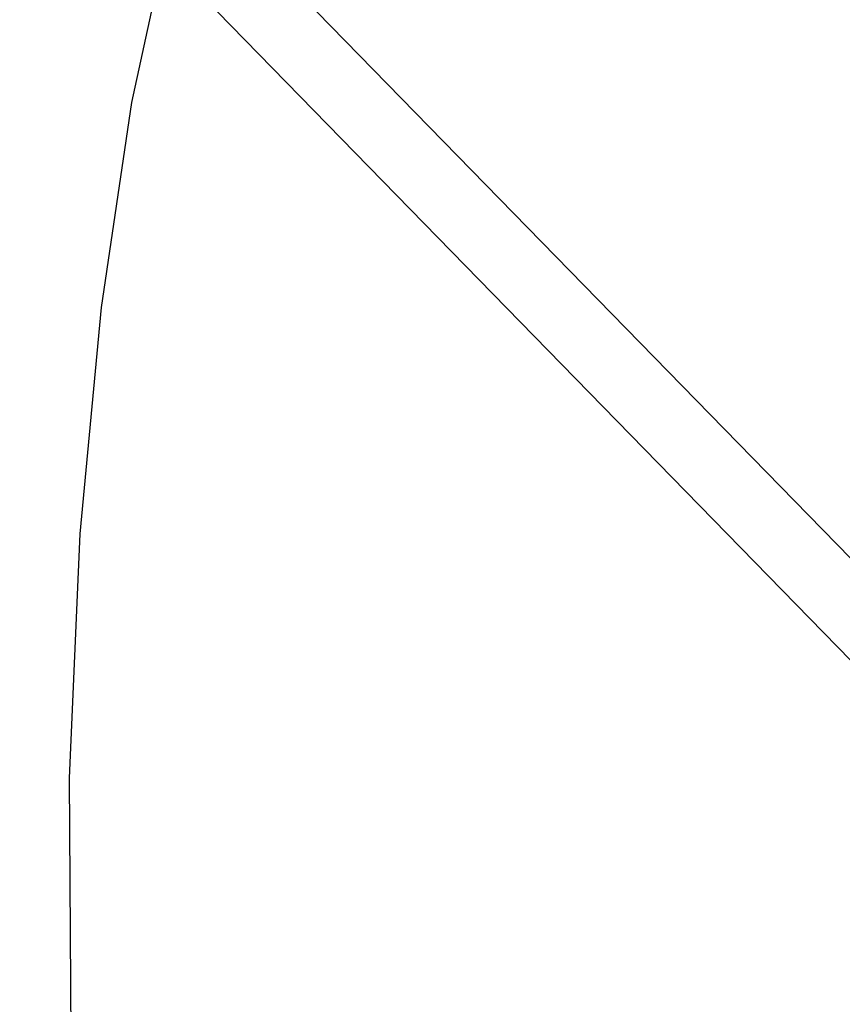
# Model space of a CAD drawing. Extents: x 0 to 370488, y 0 to 4202825.
# Tile 22 of 256: x 360192.78 to 360197.4, y 4200479.81 to 4200485.34. Entities that reach past the tile are written whole.
import ezdxf

# ---------------------------------------------------------------- set-up
doc = ezdxf.new("R2010")
doc.units = 0
doc.header["$LTSCALE"] = 0.5
doc.header["$MEASUREMENT"] = 0
doc.linetypes.add('CONTI', pattern=[0])
doc.layers.add('(040) Ограда', color=7, linetype='Continuous')
doc.layers.add('GORIZDEFAULT', color=32, linetype='CONTI')
doc.styles.get("Standard").update_dxf_attribs({"font": 'isocpeur.ttf'})
doc.linetypes.add('ОГРАДА_ГЛИН', pattern='A,4,["|",Standard,S=0.8,R=0,X=0,Y=-0.8],0.5,["|",Standard,S=0.8,R=0,X=0,Y=-0.8],3.5', length=8)

msp = doc.modelspace()

# ---------------------------------------------------------------- linework, layer by layer
at = {"layer": '(040) Ограда', "linetype": 'ОГРАДА_ГЛИН', "flags": 128}
msp.add_lwpolyline([(360140.4025, 4200540.7375), (360188.33, 4200491.65), (360223.715, 4200455.4085), (360264.8508, 4200409.8714)], dxfattribs=at)
at = {"layer": '(040) Ограда', "flags": 128}
msp.add_lwpolyline([(360140.1163, 4200540.4581), (360188.0438, 4200491.3706), (360223.4234, 4200455.1346), (360264.554, 4200409.6033)], dxfattribs=at)
at = {"layer": 'GORIZDEFAULT', "color": 32}
msp.add_polyline3d([(360197.36, 4200491.69, 545.5), (360196.39, 4200490.67, 545.5), (360195.57, 4200489.71, 545.5), (360194.91, 4200488.78, 545.5), (360194.38, 4200487.85, 545.5), (360193.96, 4200486.91, 545.5), (360193.64, 4200485.93, 545.5), (360193.41, 4200484.87, 545.5), (360193.24, 4200483.72, 545.5), (360193.12, 4200482.45, 545.5), (360193.06, 4200481.08, 545.5), (360193.07, 4200479.63, 545.5), (360193.15, 4200478.12, 545.5), (360193.32, 4200476.58, 545.5), (360193.57, 4200475.03, 545.5), (360193.93, 4200473.49, 545.5), (360194.4, 4200471.97, 545.5), (360194.95, 4200470.51, 545.5), (360195.58, 4200469.09, 545.5), (360196.26, 4200467.74, 545.5)], dxfattribs=at)

doc.saveas('drawing.dxf')
